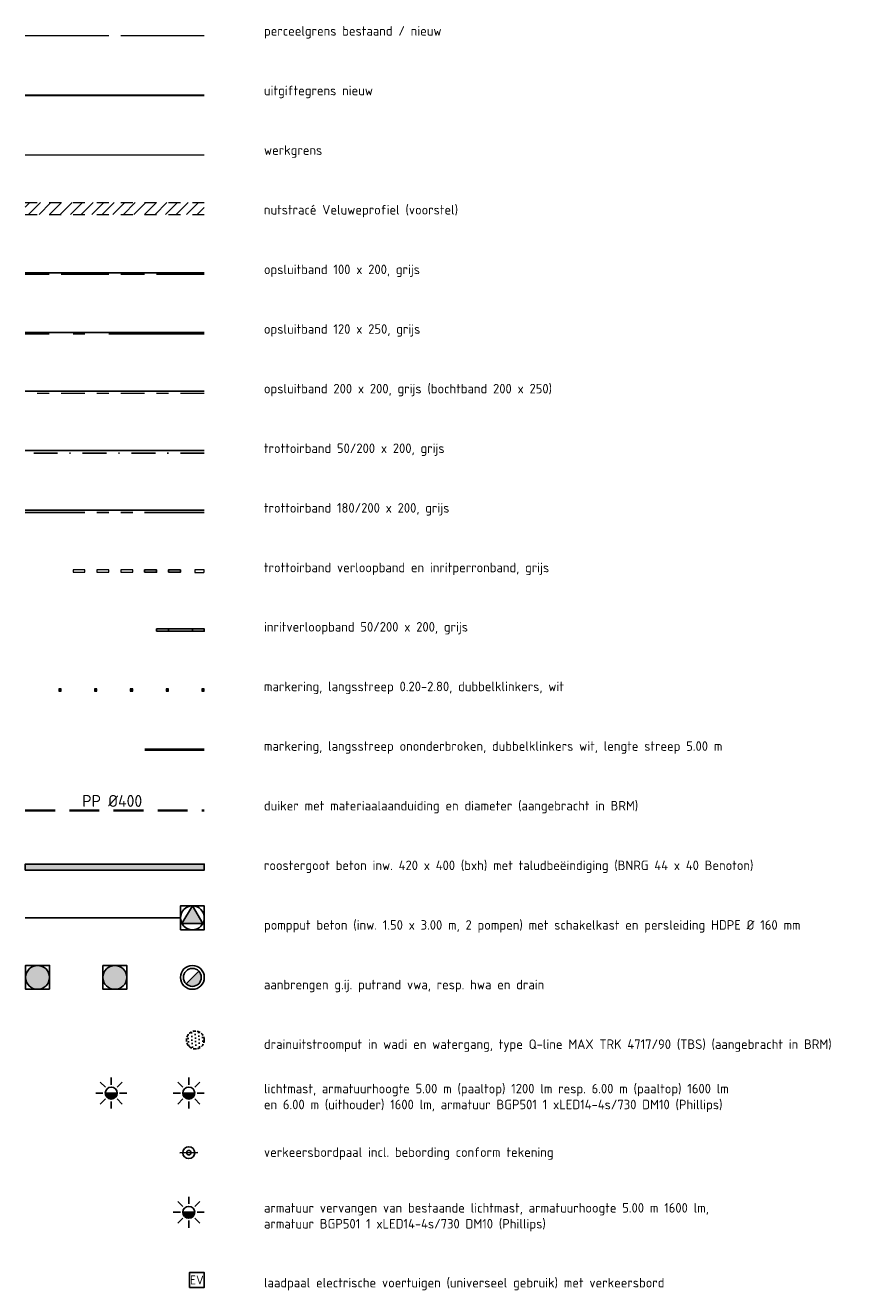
# Model space of a CAD drawing. Header units: metres. Extents: x 174255 to 175175, y 462028 to 462911.
# Tile 122 of 256: x 175026 to 175096, y 462328 to 462435. Entities that reach past the tile are written whole.
import ezdxf
from ezdxf.enums import TextEntityAlignment as Align
from ezdxf.lldxf.tags import DXFTag

# ---------------------------------------------------------------- set-up
doc = ezdxf.new("R2010")
doc.units = ezdxf.units.M
for name, pattern in [('NLCS-HIDDEN', [4, 2, -2]), ('RI-HWA', [7.4, 5, -2.4]), ('VH-GELEIDEBAND_50X200', [8, 4, -2, 0, -2]), ('VH-OPSLUITBAND', [10, 4, -2, 2, -2]), ('VH-OPSLUITBAND_100X200', [16, 8, -2, 4, -2]), ('VH-OPSLUITBAND_120X250', [26, 16, -4, 2, -4]), ('VH-TROTTOIRBAND_180-200', [20, 10, -2, 2, -2, 2, -2])]:
    doc.linetypes.add(name, pattern=pattern)
doc.layers.add('-DR-nw-inr-verkeersbordpaal', color=50, linetype='Continuous')
doc.layers.add('N-WE-WH-HWA_GOOT_ROOSTERGOOT-V', color=141, linetype='Continuous')
for name, color, linetype, lineweight in [('B-WE-KL-TRACE_WENSTRACE-A', 252, 'Continuous', 20), ('B-WE-KL-TRACE_WENSTRACE-G', 252, 'NLCS-HIDDEN', 20), ('B-WE-RI-DRAINAGE_PUT_DOORSPUITPUT-PP-S', 252, 'Continuous', 20), ('B-WE-RI-DRAINAGE_PUT_INSPECTIEPUT-S', 252, 'Continuous', 25), ('B-WE-RI-PERSLEIDING_RIOOLPUT_POMPPUT-S_BRM', 252, 'RI-PERS', 25), ('B-WE-RI-PERSLEIDING_RIOOLPUT_POMPPUT_BRM', 252, 'Continuous', 25), ('B-WE-RI-VWA_RIOOLPUT_INSEPCTIEPUT-BETON-S', 252, 'Continuous', 20), ('B-WE-WH-DUIKER_PP-G', 252, 'RI-HWA', 35), ('B-WE-WH-HWA_RIOOLPUT_INSEPCTIEPUT_BETON-S', 252, 'Continuous', 25), ('B-WE-WH-T20_BRM', 252, 'Continuous', 20), ('B-XX-KG-GRENS_PERCEEL-G', 213, 'Continuous', 20), ('N-PV-KG-GRENS_PERCEEL-G', 1, 'Continuous', 20), ('N-PV-KG-GRENS_UITGEEFBAAR-GEBIED-G', 170, 'Continuous', 30), ('N-WE-AL-WERKGRENS-G', 173, 'AL-WERKGRENS', 20), ('N-WE-IE-MEUBILAIR_WEGMEUBILAIR-LICHTMAST-ARMATUUR-6.00-S', 31, 'Continuous', 25), ('N-WE-IE-MEUBILAIR_WEGMEUBILAIR-LICHTMAST-PAALTOP-6.00-S', 5, 'Continuous', 25), ('N-WE-VH-KANTOPSLUITING_ACHTERKANTBAND-G', 50, 'Continuous', 25), ('N-WE-VH-KANTOPSLUITING_EINDVERLOOPBAND_50-200X200-G', 13, 'Continuous', 25), ('N-WE-VH-KANTOPSLUITING_GELEIDEBAND_50-200X200-G', 210, 'VH-GELEIDEBAND_50X200', 25), ('N-WE-VH-KANTOPSLUITING_INRITVERLOOPBAND_50-200X200-G', 141, 'Continuous', 25), ('N-WE-VH-KANTOPSLUITING_INRITVERLOOPBAND_50-200X200-G_VERLAAGD', 141, 'VH-OPSLUITBAND', 25), ('N-WE-VH-KANTOPSLUITING_OPSLUITBAND_100X200-G', 152, 'VH-OPSLUITBAND_100X200', 25), ('N-WE-VH-KANTOPSLUITING_OPSLUITBAND_120X250-G', 152, 'VH-OPSLUITBAND_120X250', 25), ('N-WE-VH-KANTOPSLUITING_OPSLUITBAND_200X200-G', 152, 'VH-OPSLUITBAND', 20), ('N-WE-VH-KANTOPSLUITING_TROTTOIRBAND_180-200_INRITPERRONBAND-G', 1, 'Continuous', 20), ('N-WE-VH-KANTOPSLUITING_TROTTOIRBAND_180-200X200-G', 210, 'VH-TROTTOIRBAND_180-200', 25), ('N-WE-VH-KANTOPSLUITING_VERLOOPBAND_50-200x200-180-200x200-G', 53, 'Continuous', 20), ('N-WE-VW-MARKERING_LANGS_STREEP_20-280_020-G', 7, 'Continuous', 20), ('N-WE-VW-MARKERING_LANGS_STREEP_DOORGETROKKEN_020-G', 7, 'Continuous', 25), ('N-WE-WH-HWA_GOOT_ROOSTERGOOT-G', 150, 'Continuous', 25), ('N-XX-AL-T20', 7, 'Continuous', 25)]:
    doc.layers.add(name, color=color, linetype=linetype, lineweight=lineweight)
for name, color, linetype, lineweight, true_color in [('N-WE-IE-MEUBILAIR_WEGMEUBILAIR-LICHTMAST-PAALTOP-5.00-S', 30, 'Continuous', 25, 0xff7f00), ('N-WE-IE-MEUBILAIR_WEGMEUBILAIR_LAADPAAL-S', 40, 'Continuous', 25, 0xffbf00), ('N-WE-VH-KANTOPSLUITING_VERLOOPBAND_180-200x200-200x200-G', 30, 'Continuous', 20, 0xff7f00), ('N-WE-VH-KANTOPSLUITING_VERLOOPBAND_50-200x200-200x200-G', 150, 'Continuous', 20, 0x007fff)]:
    doc.layers.add(name, color=color, linetype=linetype, lineweight=lineweight, true_color=true_color)
doc.styles.add('NLCS-ISO', font='NLCS-ISO.ttf')
doc.styles.add('NLCS-ISO-M500-T20', font='NLCS-ISO.ttf', dxfattribs={"height": 1})
doc.styles.get("Standard").update_dxf_attribs({"font": 'isocpeur.ttf'})
doc.linetypes.add('AL-WERKGRENS', pattern='A,10,[106,Afdeling.shx,S=1,R=0,X=0,Y=0],-2', length=12)
tags = doc.linetypes.add('RI-PERS', pattern='A,7,-2,["P",Standard,S=1.8,R=0,X=-0.5,Y=-0.9],-2,7,-2,[102,NLCS.SHX,S=1,R=180,X=0,Y=0],-2', length=22).pattern_tags.tags
tags[6] = DXFTag(74, 10)

# ---------------------------------------------------------------- blocks, each defined once
blk = doc.blocks.new('SRI-DRAIN_PUT_DOORSPUIT-SO')
at = {"lineweight": -3}
blk.add_hatch(color=256, dxfattribs=at).paths.add_polyline_path([(1.5, 0, 0.267949), (0.75, 1.3), (-0.75, -1.3, 0.57735)])
blk.add_line((-0.75, -1.3), (0.75, 1.3), dxfattribs=at)
for radius in [2, 1.5]:
    blk.add_circle((0, 0), radius, dxfattribs=at)
blk = doc.blocks.new('N-SRI-PUT_VWA-SO')
h = blk.add_hatch(color=256)
edge = h.paths.add_edge_path()
edge.add_arc((0, 0), 2, 0, 360)
at = {"flags": 128}
blk.add_lwpolyline([(-2, 2), (2, 2), (2, -2), (-2, -2)], close=True, dxfattribs=at)
at = {"lineweight": -3, "flags": 128}
blk.add_lwpolyline([(2, -2), (2, 2), (-2, 2), (-2, -2)], close=True, dxfattribs=at)
at = {"lineweight": -3}
blk.add_circle((0, 0), 2, dxfattribs=at)
blk = doc.blocks.new('N-SRI-PUT_POMPPUT-SO')
at = {"ltscale": 0.1}
blk.add_hatch(color=256, dxfattribs=at).paths.add_polyline_path([(-1.74, -0.98), (0, 2), (1.74, -0.98)])
at = {"lineweight": -3, "flags": 128}
blk.add_lwpolyline([(-2, -2), (2, -2), (2, 2), (-2, 2)], close=True, dxfattribs=at)
at = {"ltscale": 0.1, "flags": 128}
blk.add_lwpolyline([(-1.74, -0.98), (0, 2), (1.74, -0.98)], close=True, dxfattribs=at)
at = {"lineweight": -3}
blk.add_circle((0, 0), 2, dxfattribs=at)
blk = doc.blocks.new('N-SRI-PUT_HWA-SO')
h = blk.add_hatch(color=256)
h.dxf.hatch_style = 1
h.paths.add_polyline_path([(2, 0, 1), (-2, 0, 1)])
at = {"lineweight": -3, "flags": 128}
blk.add_lwpolyline([(-2, -2), (2, -2), (2, 2), (-2, 2)], close=True, dxfattribs=at)
at = {"lineweight": -3}
blk.add_circle((0, 0), 2, dxfattribs=at)
blk = doc.blocks.new('N-SRI-PUT_ITR_KUNSTSTOF-SO')
at = {"linetype": 'RI-HWA', "ltscale": 0.1}
h = blk.add_hatch(dxfattribs=at)
h.set_pattern_fill('DOTS', color=256, scale=0.375, style=0)
h.set_pattern_definition([(0, (-6.5322, 1.6997), (0.297656, 0.595312), [0, -0.595312])])
edge = h.paths.add_edge_path()
edge.add_arc((-0.02, 0.02), 1.52, 270.7858, 359.2142)
edge.add_arc((0, 0), 1.5, 0, 180)
edge.add_arc((0, 0), 1.5, 180, 270)
blk.add_circle((0, 0), 1.5, dxfattribs=at)
blk = doc.blocks.new('lichtmast 5.00 m')
blk.add_hatch(color=256).paths.add_polyline_path([(-0.25, 0, 1), (0.25, 0)])
for p, q in [((0, 0.35), (0, 0.65)), ((-0.35, 0), (-0.65, 0)), ((-0.247, 0.247), (-0.46, 0.46)), ((-0.25, 0), (0.25, 0)), ((0.247, 0.247), (0.46, 0.46)), ((0.35, 0), (0.65, 0)), ((-0.247, -0.247), (-0.46, -0.46)), ((0, -0.65), (0, -0.35)), ((0.247, -0.247), (0.46, -0.46))]:
    blk.add_line(p, q)
blk.add_circle((0, 0), 0.25)
blk = doc.blocks.new('e-laadpaal')
blk.add_lwpolyline([(-0.25, 0), (0.25, 0), (0.25, 0.5), (-0.25, 0.5)], close=True)
at = {"color": 0, "linetype": 'ByBlock', "lineweight": 18, "style": 'NLCS-ISO'}
blk.add_text('EV', height=0.3, dxfattribs=at).set_placement((0, 0.25), align=Align.MIDDLE_CENTER)
blk = doc.blocks.new('Verkeersbordpaal')
blk.add_line((-0.3, 0), (0.3, 0))
for radius in [0.2, 0.0745]:
    blk.add_circle((0, 0), radius)

msp = doc.modelspace()

# ---------------------------------------------------------------- hatches: boundary and pattern name
at = {"layer": 'B-WE-KL-TRACE_WENSTRACE-A'}
h = msp.add_hatch(dxfattribs=at)
h.set_pattern_fill('AKL-WENSTRACE', color=256, scale=5, pattern_type=2)
h.set_pattern_definition([(45, (7459.7014, -5445.524), (-0.44194173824, 0.44194173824), [])])
h.paths.add_polyline_path([(175026.009, 462419.691), (175026.009, 462418.691), (175041.009, 462418.691), (175041.009, 462419.691)])
at = {"layer": 'N-WE-VW-MARKERING_LANGS_STREEP_20-280_020-G'}
h = msp.add_hatch(color=256, dxfattribs=at)
h.dxf.hatch_style = 1
h.paths.add_polyline_path([(175029.009, 462378.916), (175028.809, 462378.916), (175028.809, 462378.716), (175029.009, 462378.716)])
h = msp.add_hatch(color=256, dxfattribs=at)
h.dxf.hatch_style = 1
h.paths.add_polyline_path([(175032.009, 462378.916), (175031.809, 462378.916), (175031.809, 462378.716), (175032.009, 462378.716)])
h = msp.add_hatch(color=256, dxfattribs=at)
h.dxf.hatch_style = 1
h.paths.add_polyline_path([(175035.009, 462378.916), (175034.809, 462378.916), (175034.809, 462378.716), (175035.009, 462378.716)])
h = msp.add_hatch(color=256, dxfattribs=at)
h.dxf.hatch_style = 1
h.paths.add_polyline_path([(175038.009, 462378.916), (175037.809, 462378.916), (175037.809, 462378.716), (175038.009, 462378.716)])
h = msp.add_hatch(color=256, dxfattribs=at)
h.dxf.hatch_style = 1
h.paths.add_polyline_path([(175041.009, 462378.916), (175040.809, 462378.916), (175040.809, 462378.716), (175041.009, 462378.716)])
at = {"layer": 'N-WE-WH-HWA_GOOT_ROOSTERGOOT-V'}
h = msp.add_hatch(color=256, dxfattribs=at)
h.dxf.hatch_style = 1
h.paths.add_polyline_path([(175041.009, 462364.216), (175026.009, 462364.216), (175026.009, 462363.716), (175041.009, 462363.716)])

# ---------------------------------------------------------------- linework, layer by layer
at = {"layer": 'B-WE-KL-TRACE_WENSTRACE-G', "ltscale": 0.5, "flags": 128}
for points in [[(175026.009, 462419.691), (175041.009, 462419.691)], [(175026.009, 462418.691), (175041.009, 462418.691)]]:
    msp.add_lwpolyline(points, dxfattribs=at)
at = {"layer": 'B-WE-RI-PERSLEIDING_RIOOLPUT_POMPPUT-S_BRM', "ltscale": 0.5}
msp.add_lwpolyline([(175039.009, 462359.716), (175026.009, 462359.716)], dxfattribs=at)
at = {"layer": 'B-WE-WH-DUIKER_PP-G', "ltscale": 0.5, "flags": 128}
msp.add_lwpolyline([(175026.009, 462368.716), (175041.009, 462368.716)], dxfattribs=at)
at = {"layer": 'B-XX-KG-GRENS_PERCEEL-G', "flags": 128}
msp.add_lwpolyline([(175026.009, 462433.691), (175033.009, 462433.691)], dxfattribs=at)
at = {"layer": 'N-PV-KG-GRENS_PERCEEL-G'}
msp.add_lwpolyline([(175034.009, 462433.691), (175041.009, 462433.691)], dxfattribs=at)
at = {"layer": 'N-PV-KG-GRENS_UITGEEFBAAR-GEBIED-G'}
msp.add_lwpolyline([(175026.009, 462428.691), (175041.009, 462428.691)], dxfattribs=at)
at = {"layer": 'N-WE-AL-WERKGRENS-G', "flags": 128}
msp.add_lwpolyline([(175026.009, 462423.691), (175041.009, 462423.691)], dxfattribs=at)
at = {"layer": 'N-WE-VH-KANTOPSLUITING_ACHTERKANTBAND-G', "ltscale": 0.5, "flags": 128}
for points in [[(175041.009, 462413.791), (175026.009, 462413.791)], [(175041.009, 462408.811), (175026.009, 462408.811)], [(175041.009, 462403.891), (175026.009, 462403.891)], [(175041.009, 462398.891), (175026.009, 462398.891)], [(175041.009, 462393.891), (175026.009, 462393.891)], [(175040.009, 462383.941), (175038.009, 462383.941)]]:
    msp.add_lwpolyline(points, dxfattribs=at)
at = {"layer": 'N-WE-VH-KANTOPSLUITING_EINDVERLOOPBAND_50-200X200-G'}
msp.add_lwpolyline([(175038.009, 462388.691), (175039.009, 462388.691), (175039.009, 462388.891), (175038.009, 462388.891)], close=True, dxfattribs=at)
at = {"layer": 'N-WE-VH-KANTOPSLUITING_GELEIDEBAND_50-200X200-G', "ltscale": 0.5, "flags": 128}
msp.add_lwpolyline([(175041.009, 462398.691), (175026.009, 462398.691)], dxfattribs=at)
at = {"layer": 'N-WE-VH-KANTOPSLUITING_INRITVERLOOPBAND_50-200X200-G'}
for points in [[(175036.009, 462388.691), (175037.009, 462388.691), (175037.009, 462388.891), (175036.009, 462388.891)], [(175037.009, 462383.741), (175038.009, 462383.741), (175038.009, 462383.941), (175037.009, 462383.941)], [(175040.009, 462383.741), (175041.009, 462383.741), (175041.009, 462383.941), (175040.009, 462383.941)]]:
    msp.add_lwpolyline(points, close=True, dxfattribs=at)
at = {"layer": 'N-WE-VH-KANTOPSLUITING_INRITVERLOOPBAND_50-200X200-G_VERLAAGD', "ltscale": 0.5, "flags": 128}
msp.add_lwpolyline([(175040.009, 462383.741), (175038.009, 462383.741)], dxfattribs=at)
at = {"layer": 'N-WE-VH-KANTOPSLUITING_OPSLUITBAND_100X200-G', "ltscale": 0.5, "flags": 128}
msp.add_lwpolyline([(175041.009, 462413.691), (175026.009, 462413.691)], dxfattribs=at)
at = {"layer": 'N-WE-VH-KANTOPSLUITING_OPSLUITBAND_120X250-G', "ltscale": 0.5, "flags": 128}
msp.add_lwpolyline([(175041.009, 462408.691), (175026.009, 462408.691)], dxfattribs=at)
at = {"layer": 'N-WE-VH-KANTOPSLUITING_OPSLUITBAND_200X200-G', "ltscale": 0.5, "flags": 128}
msp.add_lwpolyline([(175041.009, 462403.691), (175026.009, 462403.691)], dxfattribs=at)
at = {"layer": 'N-WE-VH-KANTOPSLUITING_TROTTOIRBAND_180-200_INRITPERRONBAND-G'}
msp.add_lwpolyline([(175041.009, 462388.884), (175040.209, 462388.884), (175040.209, 462388.684), (175040.959, 462388.684, 0.4142136), (175041.009, 462388.734)], format="xyb", close=True, dxfattribs=at)
at = {"layer": 'N-WE-VH-KANTOPSLUITING_TROTTOIRBAND_180-200X200-G', "ltscale": 0.5, "flags": 128}
msp.add_lwpolyline([(175041.009, 462393.691), (175026.009, 462393.691)], dxfattribs=at)
at = {"layer": 'N-WE-VH-KANTOPSLUITING_VERLOOPBAND_180-200x200-200x200-G'}
msp.add_lwpolyline([(175033.009, 462388.891), (175032.009, 462388.891), (175032.009, 462388.691), (175033.009, 462388.691)], close=True, dxfattribs=at)
at = {"layer": 'N-WE-VH-KANTOPSLUITING_VERLOOPBAND_50-200x200-180-200x200-G'}
msp.add_lwpolyline([(175034.009, 462388.694), (175035.009, 462388.691), (175035.01, 462388.891), (175034.01, 462388.894)], close=True, dxfattribs=at)
at = {"layer": 'N-WE-VH-KANTOPSLUITING_VERLOOPBAND_50-200x200-200x200-G'}
msp.add_lwpolyline([(175031.009, 462388.891), (175030.009, 462388.891), (175030.009, 462388.691), (175031.009, 462388.691)], close=True, dxfattribs=at)
at = {"layer": 'N-WE-VW-MARKERING_LANGS_STREEP_20-280_020-G'}
for points in [[(175028.809, 462378.716), (175029.009, 462378.716), (175029.009, 462378.916), (175028.809, 462378.916)], [(175031.809, 462378.716), (175032.009, 462378.716), (175032.009, 462378.916), (175031.809, 462378.916)], [(175034.809, 462378.716), (175035.009, 462378.716), (175035.009, 462378.916), (175034.809, 462378.916)], [(175037.809, 462378.716), (175038.009, 462378.716), (175038.009, 462378.916), (175037.809, 462378.916)], [(175040.809, 462378.716), (175041.009, 462378.716), (175041.009, 462378.916), (175040.809, 462378.916)]]:
    msp.add_lwpolyline(points, close=True, dxfattribs=at)
at = {"layer": 'N-WE-VW-MARKERING_LANGS_STREEP_DOORGETROKKEN_020-G', "const_width": 0.2, "flags": 128}
msp.add_lwpolyline([(175036.009, 462373.816), (175041.009, 462373.816)], dxfattribs=at)
at = {"layer": 'N-WE-WH-HWA_GOOT_ROOSTERGOOT-G', "flags": 128}
msp.add_lwpolyline([(175026.009, 462363.716), (175041.009, 462363.716), (175041.009, 462364.216), (175026.009, 462364.216)], close=True, dxfattribs=at)

# ---------------------------------------------------------------- block references
at = {"layer": '-DR-nw-inr-verkeersbordpaal', "xscale": 2.5, "yscale": 2.5, "rotation": 181.6118576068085}
msp.add_blockref('Verkeersbordpaal', (175039.709, 462340.016), dxfattribs=at)
at = {"layer": 'B-WE-RI-DRAINAGE_PUT_DOORSPUITPUT-PP-S', "xscale": 0.5, "yscale": 0.5, "zscale": 0.5, "rotation": 345.0000000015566}
msp.add_blockref('SRI-DRAIN_PUT_DOORSPUIT-SO', (175040.009, 462354.716), dxfattribs=at)
at = {"layer": 'B-WE-RI-DRAINAGE_PUT_INSPECTIEPUT-S', "xscale": 0.499999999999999, "yscale": 0.499999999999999, "zscale": 0.499999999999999, "rotation": 273.1622573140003}
msp.add_blockref('N-SRI-PUT_ITR_KUNSTSTOF-SO', (175040.259, 462349.466), dxfattribs=at)
at = {"layer": 'B-WE-RI-PERSLEIDING_RIOOLPUT_POMPPUT_BRM', "xscale": 0.5, "yscale": 0.5, "zscale": 0.5}
msp.add_blockref('N-SRI-PUT_POMPPUT-SO', (175040.009, 462359.716), dxfattribs=at)
at = {"layer": 'B-WE-RI-VWA_RIOOLPUT_INSEPCTIEPUT-BETON-S', "xscale": 0.4999999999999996, "yscale": 0.4999999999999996, "zscale": 0.4999999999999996, "rotation": 359.9975218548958}
msp.add_blockref('N-SRI-PUT_VWA-SO', (175027.037, 462354.716), dxfattribs=at)
at = {"layer": 'B-WE-WH-HWA_RIOOLPUT_INSEPCTIEPUT_BETON-S', "xscale": 0.5, "yscale": 0.5, "zscale": 0.5, "rotation": 269.9901181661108}
msp.add_blockref('N-SRI-PUT_HWA-SO', (175033.509, 462354.716), dxfattribs=at)
at = {"layer": 'N-WE-IE-MEUBILAIR_WEGMEUBILAIR-LICHTMAST-ARMATUUR-6.00-S', "xscale": 2, "yscale": 2, "zscale": 2}
msp.add_blockref('lichtmast 5.00 m', (175039.709, 462335.016), dxfattribs=at)
at = {"layer": 'N-WE-IE-MEUBILAIR_WEGMEUBILAIR-LICHTMAST-PAALTOP-5.00-S', "xscale": 2, "yscale": 2, "zscale": 2}
msp.add_blockref('lichtmast 5.00 m', (175033.209, 462345.016), dxfattribs=at)
at = {"layer": 'N-WE-IE-MEUBILAIR_WEGMEUBILAIR-LICHTMAST-PAALTOP-6.00-S', "xscale": 2, "yscale": 2, "zscale": 2}
msp.add_blockref('lichtmast 5.00 m', (175039.709, 462345.016), dxfattribs=at)
at = {"layer": 'N-WE-IE-MEUBILAIR_WEGMEUBILAIR_LAADPAAL-S', "xscale": 2.5, "yscale": 2.5, "zscale": 2.5}
msp.add_blockref('e-laadpaal', (175040.384, 462328.716), dxfattribs=at)

# ---------------------------------------------------------------- texts
at = {"layer": 'B-WE-WH-T20_BRM', "style": 'NLCS-ISO-M500-T20'}
msp.add_text('PP Ø400', height=1, dxfattribs=at).set_placement((175030.777, 462369.016))
at = {"layer": 'N-XX-AL-T20', "style": 'NLCS-ISO-M500-T20'}
for s, p in [('perceelgrens bestaand / nieuw', (175046.009, 462433.691)), ('uitgiftegrens nieuw', (175046.009, 462428.691)), ('werkgrens', (175046.009, 462423.691)), ('nutstracé Veluweprofiel (voorstel)', (175046.009, 462418.691)), ('opsluitband 100 x 200, grijs', (175046.009, 462413.691)), ('opsluitband 120 x 250, grijs', (175046.009, 462408.691)), ('opsluitband 200 x 200, grijs (bochtband 200 x 250)', (175046.009, 462403.691)), ('trottoirband 50/200 x 200, grijs', (175046.009, 462398.691)), ('trottoirband 180/200 x 200, grijs', (175046.009, 462393.691)), ('trottoirband verloopband en inritperronband, grijs', (175046.009, 462388.691)), ('inritverloopband 50/200 x 200, grijs', (175046.009, 462383.716)), ('markering, langsstreep 0.20-2.80, dubbelklinkers, wit', (175046.009, 462378.716)), ('markering, langsstreep ononderbroken, dubbelklinkers wit, lengte streep 5.00 m', (175046.009, 462373.716)), ('duiker met materiaalaanduiding en diameter (aangebracht in BRM)', (175046.009, 462368.716)), ('roostergoot beton inw. 420 x 400 (bxh) met taludbeëindiging (BNRG 44 x 40 Benoton)', (175046.009, 462363.716)), ('pompput beton (inw. 1.50 x 3.00 m, 2 pompen) met schakelkast en persleiding HDPE %%C 160 mm', (175046.009, 462358.716)), ('aanbrengen g.ij. putrand vwa, resp. hwa en drain ', (175046.009, 462353.716)), ('laadpaal electrische voertuigen (universeel gebruik) met verkeersbord', (175046.009, 462328.716))]:
    msp.add_text(s, height=0.8, rotation=0.00001, dxfattribs=at).set_placement(p)
msp.add_text('drainuitstroomput in wadi en watergang, type Q-line MAX TRK 4717/90 (TBS) (aangebracht in BRM)', height=0.8, dxfattribs=at).set_placement((175046.009, 462348.716))
at = {"layer": 'N-XX-AL-T20', "char_height": 0.8, "attachment_point": 7, "rotation": 0.00001, "style": 'NLCS-ISO-M500-T20'}
for s, width, heights, insert in [('lichtmast, armatuurhoogte 5.00 m (paaltop) 1200 lm resp. 6.00 m (paaltop) 1600 lm \\Pen 6.00 m (uithouder) 1600 lm, armatuur BGP501 1 xLED14-4s/730 DM10 (Phillips)', 56.45803, [3.572], (175046.009, 462343.416)), ('verkeersbordpaal incl. bebording conform tekening', 52.08206, [3.518], (175046.009, 462339.418)), ('armatuur vervangen van bestaande lichtmast, armatuurhoogte 5.00 m 1600 lm, \\Parmatuur BGP501 1 xLED14-4s/730 DM10 (Phillips)', 52.08206, [3.518], (175046.009, 462333.416))]:
    msp.add_mtext_dynamic_manual_height_columns(s, width=width, gutter_width=5, heights=heights, dxfattribs=dict(at, insert=insert))

doc.saveas('drawing.dxf')
